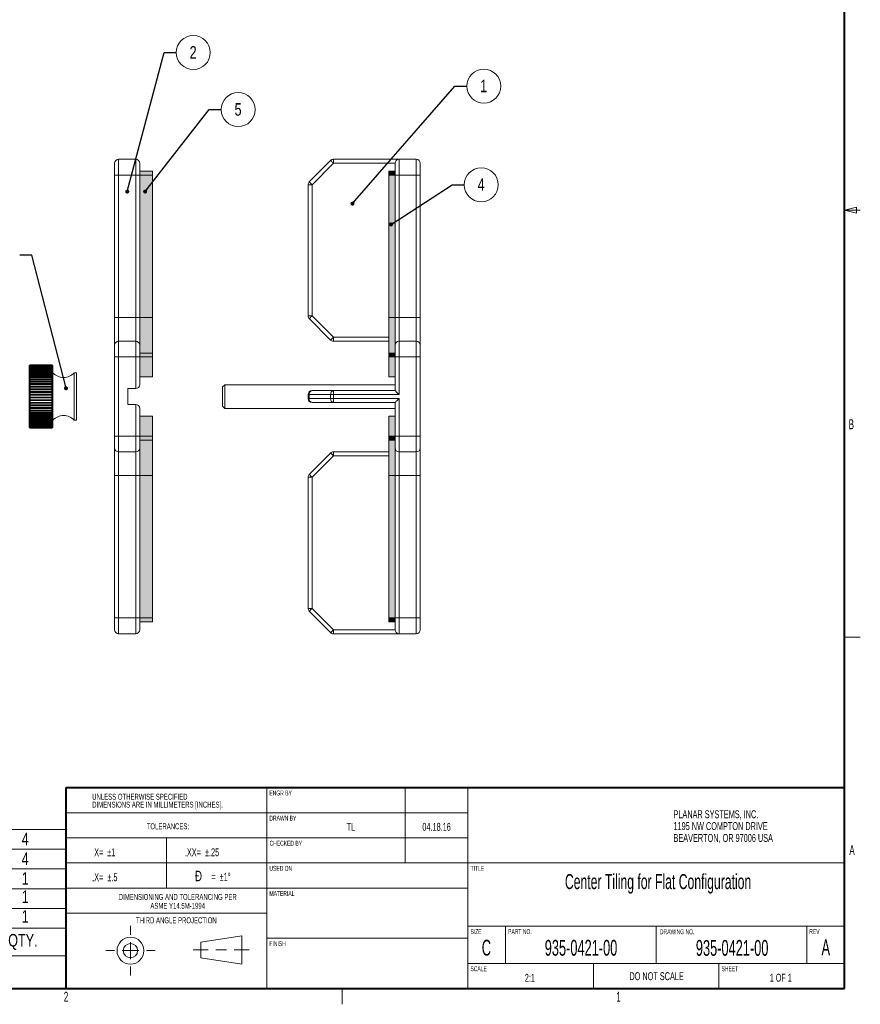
# Model space of a CAD drawing. Header units: millimetres. Extents: x 9 to 550, y 15 to 417.
# Tile 3 of 4: x 338 to 550, y 15 to 264. Entities that reach past the tile are written whole.
import ezdxf

# ---------------------------------------------------------------- set-up
doc = ezdxf.new("R2010")
doc.units = ezdxf.units.MM
doc.styles.add('SLDTEXTSTYLE0', font='TXT', dxfattribs={"width": 0.605})
doc.styles.add('SLDTEXTSTYLE1', font='TXT', dxfattribs={"width": 0.57})
doc.styles.add('SLDTEXTSTYLE2', font='TXT', dxfattribs={"width": 0.7})
doc.styles.add('SLDTEXTSTYLE3', font='TXT', dxfattribs={"width": 0.75})
doc.dimstyles.new('SLDDIMSTYLE2', dxfattribs={"dimtxt": 0.18, "dimasz": 1.016, "dimexe": 0, "dimexo": 0.0625, "dimgap": 0, "dimtad": 0, "dimtih": 1, "dimtoh": 1, "dimdec": 0, "dimrnd": 1e-09, "dimzin": 0, "dimdsep": 46, "dimtxsty": 'Standard', "dimblk1": 'DOT', "dimblk2": 'DOT', "dimsah": 1, "dimcen": 0.09, "dimadec": 0, "dimazin": 0, "dimtfac": 1.016, "dimtdec": 0, "dimtofl": 0, "dimtmove": 0, "dimatfit": 3, "dimldrblk": 'DOT', "dimfxl": 1, "dimfrac": 2, "dimtolj": 1, "dimtzin": 0, "dimarcsym": 0})

# ---------------------------------------------------------------- blocks, each defined once
blk = doc.blocks.new('SW_NOTE_0')
at = {"color": 0, "linetype": 'Continuous', "lineweight": 0, "attachment_point": 3}
for s, insert, char_height, style in [('Ð', (2.98, 3.41), 2.65, 'SLDTEXTSTYLE2'), ('=  ±1°', (10.22, 2.9), 2.117, 'SLDTEXTSTYLE1')]:
    blk.add_mtext(s, dxfattribs=dict(at, insert=insert, char_height=char_height, style=style))
blk = doc.blocks.new('SW_NOTE_1')
at = {"color": 0, "linetype": 'Continuous', "lineweight": 0, "char_height": 1.5, "attachment_point": 2, "style": 'SLDTEXTSTYLE0'}
for s, insert in [('DIMENSIONING AND TOLERANCING PER', (19.8, 1.93)), ('ASME Y14.5M-1994', (19.8, -0.32))]:
    blk.add_mtext(s, dxfattribs=dict(at, insert=insert))
blk = doc.blocks.new('SW_NOTE_2')
at = {"color": 0, "linetype": 'Continuous', "lineweight": 0, "char_height": 1.5, "attachment_point": 1, "style": 'SLDTEXTSTYLE0'}
for s, insert in [('UNLESS OTHERWISE SPECIFIED', (0, 1.93)), ('DIMENSIONS ARE IN MILLIMETERS [INCHES].', (0, -0.07))]:
    blk.add_mtext(s, dxfattribs=dict(at, insert=insert))
blk = doc.blocks.new('SW_NOTE_3')
at = {"color": 0, "linetype": 'Continuous', "lineweight": 0, "char_height": 2, "attachment_point": 1, "style": 'SLDTEXTSTYLE0'}
for s, insert in [('PLANAR SYSTEMS, INC.', (0, 2.58)), ('1195 NW COMPTON DRIVE', (0, -0.42)), ('BEAVERTON, OR 97006 USA', (0, -3.42))]:
    blk.add_mtext(s, dxfattribs=dict(at, insert=insert))
blk = doc.blocks.new('SW_TABLEANNOTATION_1')
at = {"color": 0, "linetype": 'Continuous', "lineweight": 0}
for p, q in [((0, 0), (0, -32)), ((149.74, 0), (0, 0)), ((20, 0), (20, -25)), ((53.13, 0), (53.13, -25)), ((129.74, 0), (129.74, -25)), ((149.74, -32), (149.74, 0)), ((0, -5), (149.74, -5)), ((0, -10), (149.74, -10)), ((0, -15), (149.74, -15)), ((0, -20), (149.74, -20)), ((0, -25), (149.74, -25)), ((20, -25), (20, -32)), ((53.13, -25), (53.13, -32)), ((129.74, -25), (129.74, -32)), ((0, -32), (149.74, -32))]:
    blk.add_line(p, q, dxfattribs=at)
at = {"color": 0, "linetype": 'Continuous', "lineweight": 0, "attachment_point": 1, "style": 'SLDTEXTSTYLE3'}
for s, insert, char_height in [('5', (8.83, -0.85), 3.17), ('610-0598-00', (20.5, -0.85), 3.175), ('TILING GASKET; BASK SIDE', (65.76, -0.85), 3.175), ('4', (138.56, -0.85), 3.17), ('4', (8.83, -5.85), 3.17), ('610-0597-00', (20.5, -5.85), 3.175), ('TILING GASKET; FRONT SIDE', (64.23, -5.85), 3.175), ('4', (138.56, -5.85), 3.17), ('3', (8.83, -10.85), 3.17), ('531-0255-00', (20.5, -10.85), 3.175), ('M3 Thumb Screw', (74.04, -10.85), 3.175), ('1', (138.56, -10.85), 3.17), ('2', (8.83, -15.46), 3.17), ('502-0227-00', (20.5, -15.46), 3.175), ('Tiling Hardware 2', (74, -15.46), 3.175), ('1', (138.56, -15.46), 3.17), ('1', (8.83, -20.46), 3.17), ('502-0226-00', (20.5, -20.46), 3.175), ('Tiling Hardware 1', (74, -20.46), 3.175), ('1', (138.56, -20.46), 3.17), ('ITEM NO.', (0.96, -26.46), 3.175), ('PART NUMBER', (22.44, -26.46), 3.175), ('Description', (79.97, -26.46), 3.175), ('QTY.', (135.15, -26.46), 3.175)]:
    blk.add_mtext(s, dxfattribs=dict(at, insert=insert, char_height=char_height))
blk = doc.blocks.new('SW_NOTE_5')
at = {"color": 0, "linetype": 'Continuous', "lineweight": 0}
blk.add_circle((4.3, 0), 4.3, dxfattribs=at)
at = {"color": 0, "linetype": 'Continuous', "lineweight": 0, "insert": (4.26, 1.64), "char_height": 3.17, "attachment_point": 2, "style": 'SLDTEXTSTYLE3'}
blk.add_mtext('1', dxfattribs=at)
blk = doc.blocks.new('_DOT')
at = {"color": 0, "linetype": 'ByBlock', "lineweight": -2}
blk.add_line((-0.5, 0), (-1, 0), dxfattribs=at)
at = {"color": 0, "linetype": 'ByBlock', "const_width": 0.5}
blk.add_lwpolyline([(-0.25, 0, 1), (0.25, 0, 1)], format="xyb", close=True, dxfattribs=at)
blk = doc.blocks.new('SW_NOTE_6')
at = {"color": 0, "linetype": 'Continuous', "lineweight": 0}
blk.add_circle((4.3, 0), 4.3, dxfattribs=at)
at = {"color": 0, "linetype": 'Continuous', "lineweight": 0, "insert": (4.26, 1.64), "char_height": 3.17, "attachment_point": 2, "style": 'SLDTEXTSTYLE3'}
blk.add_mtext('4', dxfattribs=at)
blk = doc.blocks.new('SW_NOTE_7')
at = {"color": 0, "linetype": 'Continuous', "lineweight": 0}
blk.add_circle((4.3, 0), 4.3, dxfattribs=at)
at = {"color": 0, "linetype": 'Continuous', "lineweight": 0, "insert": (4.26, 1.64), "char_height": 3.17, "attachment_point": 2, "style": 'SLDTEXTSTYLE3'}
blk.add_mtext('5', dxfattribs=at)
blk = doc.blocks.new('SW_NOTE_8')
at = {"color": 0, "linetype": 'Continuous', "lineweight": 0}
blk.add_circle((4.3, 0), 4.3, dxfattribs=at)
at = {"color": 0, "linetype": 'Continuous', "lineweight": 0, "insert": (4.26, 1.64), "char_height": 3.17, "attachment_point": 2, "style": 'SLDTEXTSTYLE3'}
blk.add_mtext('2', dxfattribs=at)

msp = doc.modelspace()

# ---------------------------------------------------------------- hatches: boundary and pattern name
at = {"linetype": 'Continuous'}
for points in [[(367.874, 224.777), (371.074, 224.777), (371.074, 225.777), (367.874, 225.777)], [(367.874, 188.777), (371.074, 188.777), (371.074, 224.777), (367.874, 224.777)], [(430.872, 224.777), (432.447, 224.777), (432.447, 225.777), (430.872, 225.777)], [(430.872, 188.777), (432.447, 188.777), (432.447, 224.777), (430.872, 224.777)], [(367.874, 179.777), (371.074, 179.777), (371.074, 188.777), (367.874, 188.777)], [(430.872, 179.777), (432.447, 179.777), (432.447, 188.777), (430.872, 188.777)], [(367.874, 178.777), (371.074, 178.777), (371.074, 179.777), (367.874, 179.777)], [(430.872, 178.777), (432.447, 178.777), (432.447, 179.777), (430.872, 179.777)], [(367.874, 173.777), (371.074, 173.777), (371.074, 178.777), (367.874, 178.777)], [(430.872, 173.777), (432.447, 173.777), (432.447, 178.777), (430.872, 178.777)], [(367.874, 158.777), (371.074, 158.777), (371.074, 163.777), (367.874, 163.777)], [(430.872, 158.777), (432.447, 158.777), (432.447, 163.777), (430.872, 163.777)], [(367.874, 157.777), (371.074, 157.777), (371.074, 158.777), (367.874, 158.777)], [(367.874, 148.777), (371.074, 148.777), (371.074, 157.777), (367.874, 157.777)], [(430.872, 157.777), (432.447, 157.777), (432.447, 158.777), (430.872, 158.777)], [(430.872, 148.777), (432.447, 148.777), (432.447, 157.777), (430.872, 157.777)], [(367.874, 112.777), (371.074, 112.777), (371.074, 148.777), (367.874, 148.777)], [(430.872, 112.777), (432.447, 112.777), (432.447, 148.777), (430.872, 148.777)], [(367.874, 111.777), (371.074, 111.777), (371.074, 112.777), (367.874, 112.777)], [(430.872, 111.777), (432.447, 111.777), (432.447, 112.777), (430.872, 112.777)]]:
    msp.add_hatch(color=7, dxfattribs=at).paths.add_polyline_path(points, flags=0)

# ---------------------------------------------------------------- linework, layer by layer
at = {"color": 7, "linetype": 'Continuous', "lineweight": 40}
for p, q in [((546.1, 19.05), (546.1, 412.75)), ((349.25, 19.05), (349.25, 69.85)), ((349.25, 69.85), (546.1, 69.85)), ((12.7, 19.05), (546.1, 19.05))]:
    msp.add_line(p, q, dxfattribs=at)
at = {"color": 7, "linetype": 'Continuous', "lineweight": 0}
for p, q in [((361.524, 224.777), (361.524, 227.777)), ((362.524, 228.777), (362.524, 224.777)), ((362.524, 228.777), (366.874, 228.777)), ((366.874, 224.777), (366.874, 228.777)), ((367.874, 227.777), (367.874, 224.777)), ((410.74, 223.069), (416.154, 228.484)), ((416.861, 227.777), (411.447, 222.362)), ((416.861, 228.777), (416.861, 227.777)), ((416.861, 228.777), (433.447, 228.777)), ((432.447, 227.777), (416.861, 227.777)), ((432.447, 224.777), (432.447, 227.777)), ((433.447, 228.777), (433.447, 224.777)), ((433.447, 228.777), (437.797, 228.777)), ((437.797, 224.777), (437.797, 228.777)), ((438.797, 227.777), (438.797, 224.777)), ((362.524, 224.777), (361.524, 224.777)), ((361.524, 188.777), (361.524, 224.777)), ((362.524, 224.777), (362.524, 188.777)), ((366.874, 224.777), (362.524, 224.777)), ((366.874, 188.777), (366.874, 224.777)), ((366.874, 224.777), (367.874, 224.777)), ((367.874, 225.777), (371.074, 225.777)), ((367.874, 224.777), (371.074, 224.777)), ((367.874, 224.777), (367.874, 188.777)), ((371.074, 224.777), (371.074, 225.777)), ((371.074, 188.777), (371.074, 224.777)), ((430.872, 225.777), (432.447, 225.777)), ((430.872, 224.777), (430.872, 225.777)), ((430.872, 224.777), (432.447, 224.777)), ((430.872, 188.777), (430.872, 224.777)), ((432.447, 224.777), (432.447, 225.777)), ((432.447, 224.777), (433.447, 224.777)), ((432.447, 188.777), (432.447, 224.777)), ((433.447, 224.777), (433.447, 188.777)), ((437.797, 224.777), (433.447, 224.777)), ((437.797, 188.777), (437.797, 224.777)), ((437.797, 224.777), (438.797, 224.777)), ((438.797, 224.777), (438.797, 188.777)), ((410.447, 189.191), (410.447, 222.362)), ((410.447, 222.362), (411.447, 222.362)), ((411.447, 222.362), (411.447, 189.191)), ((546.1, 215.9), (549.1, 216.65)), ((546.1, 215.9), (549.1, 215.15)), ((546.1, 215.9), (550.1, 215.9)), ((549.1, 215.15), (549.1, 216.65)), ((362.524, 188.777), (361.524, 188.777)), ((361.524, 181.777), (361.524, 188.777)), ((362.524, 188.777), (362.524, 182.777)), ((362.524, 188.777), (366.874, 188.777)), ((366.874, 182.777), (366.874, 188.777)), ((366.874, 188.777), (367.874, 188.777)), ((367.874, 188.777), (371.074, 188.777)), ((367.874, 188.777), (367.874, 181.777)), ((371.074, 179.777), (371.074, 188.777)), ((410.447, 189.191), (411.447, 189.191)), ((416.154, 183.069), (410.74, 188.484)), ((411.447, 189.191), (416.861, 183.777)), ((430.872, 188.777), (432.447, 188.777)), ((430.872, 179.777), (430.872, 188.777)), ((432.447, 188.777), (433.447, 188.777)), ((432.447, 181.777), (432.447, 188.777)), ((433.447, 188.777), (433.447, 182.777)), ((433.447, 188.777), (437.797, 188.777)), ((437.797, 182.777), (437.797, 188.777)), ((437.797, 188.777), (438.797, 188.777)), ((438.797, 188.777), (438.797, 181.777)), ((362.524, 182.777), (362.524, 178.777)), ((362.524, 182.777), (366.874, 182.777)), ((366.874, 178.777), (366.874, 182.777)), ((416.861, 182.777), (416.861, 183.777)), ((430.872, 182.777), (416.861, 182.777)), ((433.447, 182.777), (433.447, 178.777)), ((433.447, 182.777), (437.797, 182.777)), ((437.797, 178.777), (437.797, 182.777)), ((361.524, 178.777), (361.524, 181.777)), ((367.874, 181.777), (367.874, 178.777)), ((367.874, 179.777), (371.074, 179.777)), ((371.074, 178.777), (371.074, 179.777)), ((430.872, 179.777), (432.447, 179.777)), ((430.872, 178.777), (430.872, 179.777)), ((432.447, 179.777), (432.447, 181.777)), ((432.447, 178.777), (432.447, 179.777)), ((438.797, 181.777), (438.797, 178.777)), ((361.524, 158.777), (361.524, 178.777)), ((362.524, 178.777), (361.524, 178.777)), ((366.874, 178.777), (362.524, 178.777)), ((362.524, 178.777), (362.524, 158.777)), ((366.874, 170.777), (366.874, 178.777)), ((367.874, 178.777), (366.874, 178.777)), ((367.874, 178.777), (371.074, 178.777)), ((367.874, 178.777), (367.874, 171.777)), ((371.074, 173.777), (371.074, 178.777)), ((430.872, 178.777), (432.447, 178.777)), ((430.872, 173.777), (430.872, 178.777)), ((432.447, 178.777), (433.447, 178.777)), ((432.447, 170.277), (432.447, 178.777)), ((437.797, 178.777), (433.447, 178.777)), ((433.447, 178.777), (433.447, 169.277)), ((438.797, 178.777), (437.797, 178.777)), ((437.797, 158.777), (437.797, 178.777)), ((438.797, 178.777), (438.797, 158.777)), ((340.165, 176.777), (339.915, 176.527)), ((339.915, 161.027), (339.915, 176.527)), ((340.165, 176.777), (340.165, 176.776)), ((340.165, 176.776), (340.165, 176.77)), ((340.165, 176.776), (345.665, 176.776)), ((340.165, 176.77), (340.165, 176.734)), ((345.665, 176.77), (340.165, 176.77)), ((340.165, 176.734), (340.165, 176.713)), ((340.165, 176.734), (345.665, 176.734)), ((340.165, 176.713), (340.165, 176.633)), ((345.665, 176.713), (340.165, 176.713)), ((340.165, 176.633), (340.165, 176.595)), ((340.165, 176.633), (345.665, 176.633)), ((340.165, 176.595), (340.165, 176.471)), ((345.665, 176.595), (340.165, 176.595)), ((340.165, 176.471), (340.165, 176.417)), ((340.165, 176.471), (345.665, 176.471)), ((340.165, 176.417), (340.165, 176.251)), ((345.665, 176.417), (340.165, 176.417)), ((340.165, 176.251), (340.165, 176.181)), ((340.165, 176.251), (345.665, 176.251)), ((340.165, 176.181), (340.165, 175.974)), ((345.665, 176.181), (340.165, 176.181)), ((340.165, 175.998), (345.665, 175.998)), ((340.165, 175.974), (340.165, 175.889)), ((340.165, 175.974), (345.665, 175.974)), ((340.165, 175.889), (340.165, 175.642)), ((345.665, 175.889), (340.165, 175.889)), ((340.165, 175.714), (345.665, 175.714)), ((340.165, 175.642), (340.165, 175.543)), ((340.165, 175.642), (345.665, 175.642)), ((340.165, 175.543), (340.165, 175.258)), ((345.665, 175.543), (340.165, 175.543)), ((340.165, 175.377), (345.665, 175.377)), ((340.165, 175.258), (340.165, 175.145)), ((340.165, 175.258), (345.665, 175.258)), ((340.165, 175.145), (340.165, 174.825)), ((345.665, 175.145), (340.165, 175.145)), ((340.165, 174.99), (345.665, 174.99)), ((340.165, 174.825), (340.165, 174.699)), ((340.165, 174.825), (345.665, 174.825)), ((340.165, 174.699), (340.165, 174.345)), ((345.665, 174.699), (340.165, 174.699)), ((340.165, 174.555), (345.665, 174.555)), ((340.165, 174.345), (340.165, 174.207)), ((340.165, 174.345), (345.665, 174.345)), ((345.915, 176.527), (345.665, 176.777)), ((345.665, 176.776), (345.665, 176.777)), ((345.665, 176.77), (345.665, 176.776)), ((345.665, 176.734), (345.665, 176.77)), ((345.665, 176.713), (345.665, 176.734)), ((345.665, 176.633), (345.665, 176.713)), ((345.665, 176.595), (345.665, 176.633)), ((345.665, 176.471), (345.665, 176.595)), ((345.665, 176.417), (345.665, 176.471)), ((345.665, 176.251), (345.665, 176.417)), ((345.665, 176.181), (345.665, 176.251)), ((345.665, 175.974), (345.665, 176.181)), ((345.665, 175.889), (345.665, 175.974)), ((345.665, 175.642), (345.665, 175.889)), ((345.665, 175.543), (345.665, 175.642)), ((345.665, 175.258), (345.665, 175.543)), ((345.665, 175.145), (345.665, 175.258)), ((345.665, 174.825), (345.665, 175.145)), ((345.665, 174.699), (345.665, 174.825)), ((345.665, 174.345), (345.665, 174.699)), ((345.665, 174.207), (345.665, 174.345)), ((345.915, 176.527), (345.915, 170.904)), ((351.915, 174.777), (351.315, 174.777)), ((351.315, 170.424), (351.315, 174.777)), ((351.915, 170.424), (351.915, 174.777)), ((340.165, 174.207), (340.165, 173.823)), ((345.665, 174.207), (340.165, 174.207)), ((340.165, 174.076), (345.665, 174.076)), ((340.165, 173.823), (340.165, 173.675)), ((340.165, 173.823), (345.665, 173.823)), ((340.165, 173.675), (340.165, 173.263)), ((345.665, 173.675), (340.165, 173.675)), ((340.165, 173.557), (345.665, 173.557)), ((340.165, 173.263), (340.165, 173.105)), ((340.165, 173.263), (345.665, 173.263)), ((340.165, 173.105), (340.165, 172.669)), ((345.665, 173.105), (340.165, 173.105)), ((340.165, 173.002), (345.665, 173.002)), ((340.165, 172.669), (340.165, 172.502)), ((340.165, 172.669), (345.665, 172.669)), ((340.165, 172.502), (340.165, 172.045)), ((345.665, 172.502), (340.165, 172.502)), ((340.165, 172.414), (345.665, 172.414)), ((340.165, 172.045), (340.165, 171.871)), ((340.165, 172.045), (345.665, 172.045)), ((340.165, 171.871), (340.165, 171.396)), ((345.665, 171.871), (340.165, 171.871)), ((345.665, 173.823), (345.665, 174.207)), ((345.665, 173.675), (345.665, 173.823)), ((345.665, 173.263), (345.665, 173.675)), ((345.665, 173.105), (345.665, 173.263)), ((345.665, 172.669), (345.665, 173.105)), ((345.665, 172.502), (345.665, 172.669)), ((345.665, 172.045), (345.665, 172.502)), ((345.665, 171.871), (345.665, 172.045)), ((345.665, 171.396), (345.665, 171.871)), ((367.874, 173.777), (371.074, 173.777)), ((430.872, 173.777), (432.447, 173.777)), ((340.165, 171.799), (345.665, 171.799)), ((340.165, 171.396), (340.165, 171.216)), ((340.165, 171.396), (345.665, 171.396)), ((340.165, 171.216), (340.165, 170.727)), ((345.665, 171.216), (340.165, 171.216)), ((340.165, 171.161), (345.665, 171.161)), ((340.165, 170.727), (340.165, 170.543)), ((340.165, 170.727), (345.665, 170.727)), ((340.165, 170.543), (340.165, 170.044)), ((345.665, 170.543), (340.165, 170.543)), ((340.165, 170.505), (345.665, 170.505)), ((340.165, 170.044), (340.165, 169.856)), ((340.165, 170.044), (345.665, 170.044)), ((340.165, 169.856), (340.165, 169.35)), ((345.665, 169.856), (340.165, 169.856)), ((340.165, 169.835), (345.665, 169.835)), ((340.165, 169.35), (340.165, 169.161)), ((340.165, 169.35), (345.665, 169.35)), ((345.665, 171.216), (345.665, 171.396)), ((345.665, 170.727), (345.665, 171.216)), ((345.665, 170.543), (345.665, 170.727)), ((345.665, 170.044), (345.665, 170.543)), ((345.665, 169.856), (345.665, 170.044)), ((345.665, 169.35), (345.665, 169.856)), ((345.665, 169.161), (345.665, 169.35)), ((345.915, 170.904), (345.915, 161.027)), ((351.315, 162.777), (351.315, 170.424)), ((351.915, 162.777), (351.915, 170.424)), ((364.874, 170.777), (364.874, 166.777)), ((364.874, 170.777), (366.874, 170.777)), ((389.358, 171.777), (388.797, 171.216)), ((388.797, 171.216), (388.797, 166.338)), ((432.447, 171.777), (389.358, 171.777)), ((389.358, 171.777), (389.358, 165.777)), ((411.447, 170.277), (416.861, 170.277)), ((416.861, 170.277), (432.447, 170.277)), ((416.861, 169.277), (416.861, 170.277)), ((340.165, 169.161), (340.165, 168.653)), ((345.665, 169.161), (340.165, 169.161)), ((340.165, 169.158), (345.665, 169.158)), ((340.165, 168.653), (340.165, 168.463)), ((340.165, 168.653), (345.665, 168.653)), ((340.165, 168.463), (340.165, 167.956)), ((345.665, 168.463), (340.165, 168.463)), ((345.665, 167.97), (340.165, 167.97)), ((340.165, 167.956), (340.165, 167.767)), ((340.165, 167.956), (345.665, 167.956)), ((340.165, 167.767), (340.165, 167.266)), ((345.665, 167.767), (340.165, 167.767)), ((345.665, 167.297), (340.165, 167.297)), ((340.165, 167.266), (340.165, 167.08)), ((340.165, 167.266), (345.665, 167.266)), ((340.165, 167.08), (340.165, 166.587)), ((345.665, 167.08), (340.165, 167.08)), ((345.665, 168.653), (345.665, 169.161)), ((345.665, 168.463), (345.665, 168.653)), ((345.665, 167.956), (345.665, 168.463)), ((345.665, 167.767), (345.665, 167.956)), ((345.665, 167.266), (345.665, 167.767)), ((345.665, 167.08), (345.665, 167.266)), ((345.665, 166.587), (345.665, 167.08)), ((410.447, 168.277), (410.447, 169.277)), ((410.74, 169.277), (410.447, 169.277)), ((410.447, 168.277), (410.74, 168.277)), ((416.154, 169.277), (410.74, 169.277)), ((410.74, 169.277), (410.74, 168.277)), ((410.74, 168.277), (416.154, 168.277)), ((416.861, 167.277), (411.447, 167.277)), ((416.861, 169.277), (416.154, 169.277)), ((416.154, 168.277), (416.154, 169.277)), ((416.154, 168.277), (416.861, 168.277)), ((416.861, 169.277), (416.861, 168.277)), ((433.447, 169.277), (416.861, 169.277)), ((416.861, 168.277), (433.447, 168.277)), ((416.861, 167.277), (416.861, 168.277)), ((432.447, 167.277), (416.861, 167.277)), ((432.447, 158.777), (432.447, 167.277)), ((433.447, 168.277), (433.447, 158.777)), ((345.665, 166.635), (340.165, 166.635)), ((340.165, 166.587), (340.165, 166.405)), ((340.165, 166.587), (345.665, 166.587)), ((340.165, 166.405), (340.165, 165.924)), ((345.665, 166.405), (340.165, 166.405)), ((345.665, 165.99), (340.165, 165.99)), ((340.165, 165.924), (340.165, 165.748)), ((340.165, 165.924), (345.665, 165.924)), ((340.165, 165.748), (340.165, 165.284)), ((345.665, 165.748), (340.165, 165.748)), ((345.665, 165.365), (340.165, 165.365)), ((340.165, 165.284), (340.165, 165.114)), ((340.165, 165.284), (345.665, 165.284)), ((340.165, 165.114), (340.165, 164.67)), ((345.665, 165.114), (340.165, 165.114)), ((345.665, 164.767), (340.165, 164.767)), ((340.165, 164.67), (340.165, 164.508)), ((340.165, 164.67), (345.665, 164.67)), ((340.165, 164.508), (340.165, 164.087)), ((345.665, 164.508), (340.165, 164.508)), ((345.665, 166.405), (345.665, 166.587)), ((345.665, 165.924), (345.665, 166.405)), ((345.665, 165.748), (345.665, 165.924)), ((345.665, 165.284), (345.665, 165.748)), ((345.665, 165.114), (345.665, 165.284)), ((345.665, 164.67), (345.665, 165.114)), ((345.665, 164.508), (345.665, 164.67)), ((345.665, 164.087), (345.665, 164.508)), ((364.874, 166.777), (366.874, 166.777)), ((366.874, 158.777), (366.874, 166.777)), ((367.874, 165.777), (367.874, 158.777)), ((388.797, 166.338), (389.358, 165.777)), ((389.358, 165.777), (432.447, 165.777)), ((345.665, 164.199), (340.165, 164.199)), ((340.165, 164.087), (340.165, 163.935)), ((340.165, 164.087), (345.665, 164.087)), ((340.165, 163.935), (340.165, 163.54)), ((345.665, 163.935), (340.165, 163.935)), ((345.665, 163.666), (340.165, 163.666)), ((340.165, 163.54), (340.165, 163.398)), ((340.165, 163.54), (345.665, 163.54)), ((340.165, 163.398), (340.165, 163.033)), ((345.665, 163.398), (340.165, 163.398)), ((345.665, 163.172), (340.165, 163.172)), ((340.165, 163.033), (340.165, 162.902)), ((340.165, 163.033), (345.665, 163.033)), ((340.165, 162.902), (340.165, 162.569)), ((345.665, 162.902), (340.165, 162.902)), ((345.665, 162.721), (340.165, 162.721)), ((340.165, 162.569), (340.165, 162.451)), ((340.165, 162.569), (345.665, 162.569)), ((340.165, 162.451), (340.165, 162.153)), ((345.665, 162.451), (340.165, 162.451)), ((345.665, 162.315), (340.165, 162.315)), ((340.165, 162.153), (340.165, 162.048)), ((340.165, 162.153), (345.665, 162.153)), ((340.165, 162.048), (340.165, 161.787)), ((345.665, 162.048), (340.165, 162.048)), ((345.665, 161.959), (340.165, 161.959)), ((345.665, 163.935), (345.665, 164.087)), ((345.665, 163.54), (345.665, 163.935)), ((345.665, 163.398), (345.665, 163.54)), ((345.665, 163.033), (345.665, 163.398)), ((345.665, 162.902), (345.665, 163.033)), ((345.665, 162.569), (345.665, 162.902)), ((345.665, 162.451), (345.665, 162.569)), ((345.665, 162.153), (345.665, 162.451)), ((345.665, 162.048), (345.665, 162.153)), ((345.665, 161.787), (345.665, 162.048)), ((351.315, 162.777), (351.915, 162.777)), ((367.874, 163.777), (371.074, 163.777)), ((371.074, 158.777), (371.074, 163.777)), ((430.872, 158.777), (430.872, 163.777)), ((430.872, 163.777), (432.447, 163.777)), ((339.915, 161.027), (340.165, 160.777)), ((340.165, 161.787), (340.165, 161.697)), ((340.165, 161.787), (345.665, 161.787)), ((340.165, 161.697), (340.165, 161.475)), ((345.665, 161.697), (340.165, 161.697)), ((345.665, 161.655), (340.165, 161.655)), ((340.165, 161.475), (340.165, 161.399)), ((340.165, 161.475), (345.665, 161.475)), ((340.165, 161.399), (340.165, 161.218)), ((345.665, 161.399), (340.165, 161.399)), ((340.165, 161.218), (340.165, 161.158)), ((340.165, 161.218), (345.665, 161.218)), ((340.165, 161.158), (340.165, 161.018)), ((345.665, 161.158), (340.165, 161.158)), ((340.165, 161.018), (340.165, 160.974)), ((340.165, 161.018), (345.665, 161.018)), ((340.165, 160.974), (340.165, 160.878)), ((345.665, 160.974), (340.165, 160.974)), ((340.165, 160.878), (340.165, 160.85)), ((340.165, 160.878), (345.665, 160.878)), ((340.165, 160.85), (340.165, 160.797)), ((345.665, 160.85), (340.165, 160.85)), ((340.165, 160.797), (340.165, 160.786)), ((340.165, 160.797), (345.665, 160.797)), ((340.165, 160.786), (340.165, 160.777)), ((345.665, 160.786), (340.165, 160.786)), ((340.165, 160.778), (345.665, 160.778)), ((345.665, 161.697), (345.665, 161.787)), ((345.665, 161.475), (345.665, 161.697)), ((345.665, 161.399), (345.665, 161.475)), ((345.665, 161.218), (345.665, 161.399)), ((345.665, 161.158), (345.665, 161.218)), ((345.665, 161.018), (345.665, 161.158)), ((345.665, 160.777), (345.915, 161.027)), ((345.665, 160.974), (345.665, 161.018)), ((345.665, 160.878), (345.665, 160.974)), ((345.665, 160.85), (345.665, 160.878)), ((345.665, 160.797), (345.665, 160.85)), ((345.665, 160.786), (345.665, 160.797)), ((345.665, 160.777), (345.665, 160.786)), ((361.524, 155.777), (361.524, 158.777)), ((362.524, 158.777), (361.524, 158.777)), ((362.524, 158.777), (366.874, 158.777)), ((362.524, 158.777), (362.524, 154.777)), ((366.874, 158.777), (367.874, 158.777)), ((366.874, 154.777), (366.874, 158.777)), ((367.874, 158.777), (371.074, 158.777)), ((367.874, 158.777), (367.874, 155.777)), ((367.874, 157.777), (371.074, 157.777)), ((371.074, 157.777), (371.074, 158.777)), ((371.074, 148.777), (371.074, 157.777)), ((430.872, 158.777), (432.447, 158.777)), ((430.872, 157.777), (430.872, 158.777)), ((430.872, 157.777), (432.447, 157.777)), ((430.872, 148.777), (430.872, 157.777)), ((432.447, 155.777), (432.447, 158.777)), ((433.447, 158.777), (432.447, 158.777)), ((433.447, 158.777), (433.447, 154.777)), ((433.447, 158.777), (437.797, 158.777)), ((438.797, 158.777), (437.797, 158.777)), ((437.797, 154.777), (437.797, 158.777)), ((438.797, 158.777), (438.797, 155.777)), ((361.524, 148.777), (361.524, 155.777)), ((366.874, 154.777), (362.524, 154.777)), ((362.524, 154.777), (362.524, 148.777)), ((366.874, 148.777), (366.874, 154.777)), ((367.874, 155.777), (367.874, 148.777)), ((410.74, 149.069), (416.154, 154.484)), ((416.861, 154.777), (430.872, 154.777)), ((416.861, 154.777), (416.861, 153.777)), ((432.447, 148.777), (432.447, 155.777)), ((437.797, 154.777), (433.447, 154.777)), ((433.447, 154.777), (433.447, 148.777)), ((437.797, 148.777), (437.797, 154.777)), ((438.797, 155.777), (438.797, 148.777)), ((416.861, 153.777), (411.447, 148.362)), ((361.524, 148.777), (362.524, 148.777)), ((361.524, 112.777), (361.524, 148.777)), ((366.874, 148.777), (362.524, 148.777)), ((362.524, 148.777), (362.524, 112.777)), ((367.874, 148.777), (366.874, 148.777)), ((366.874, 112.777), (366.874, 148.777)), ((367.874, 148.777), (371.074, 148.777)), ((367.874, 148.777), (367.874, 112.777)), ((371.074, 112.777), (371.074, 148.777)), ((410.447, 115.191), (410.447, 148.362)), ((410.447, 148.362), (411.447, 148.362)), ((411.447, 148.362), (411.447, 115.191)), ((430.872, 148.777), (432.447, 148.777)), ((430.872, 112.777), (430.872, 148.777)), ((433.447, 148.777), (432.447, 148.777)), ((432.447, 112.777), (432.447, 148.777)), ((437.797, 148.777), (433.447, 148.777)), ((433.447, 148.777), (433.447, 112.777)), ((438.797, 148.777), (437.797, 148.777)), ((437.797, 112.777), (437.797, 148.777)), ((438.797, 148.777), (438.797, 112.777)), ((410.447, 115.191), (411.447, 115.191)), ((411.447, 115.191), (416.861, 109.777)), ((361.524, 112.777), (362.524, 112.777)), ((361.524, 109.777), (361.524, 112.777)), ((362.524, 112.777), (366.874, 112.777)), ((362.524, 112.777), (362.524, 108.777)), ((367.874, 112.777), (366.874, 112.777)), ((366.874, 108.777), (366.874, 112.777)), ((367.874, 112.777), (371.074, 112.777)), ((367.874, 112.777), (367.874, 109.777)), ((371.074, 111.777), (371.074, 112.777)), ((416.154, 109.069), (410.74, 114.484)), ((430.872, 112.777), (432.447, 112.777)), ((430.872, 111.777), (430.872, 112.777)), ((433.447, 112.777), (432.447, 112.777)), ((432.447, 109.777), (432.447, 112.777)), ((433.447, 112.777), (437.797, 112.777)), ((433.447, 112.777), (433.447, 108.777)), ((438.797, 112.777), (437.797, 112.777)), ((437.797, 108.777), (437.797, 112.777)), ((438.797, 112.777), (438.797, 109.777)), ((367.874, 111.777), (371.074, 111.777)), ((416.861, 109.777), (432.447, 109.777)), ((416.861, 108.777), (416.861, 109.777)), ((430.872, 111.777), (432.447, 111.777)), ((366.874, 108.777), (362.524, 108.777)), ((433.447, 108.777), (416.861, 108.777)), ((437.797, 108.777), (433.447, 108.777)), ((546.1, 107.95), (550.1, 107.95)), ((400.05, 69.85), (400.05, 19.05)), ((434.975, 69.85), (434.975, 50.8)), ((450.85, 69.85), (450.85, 19.05)), ((400.05, 63.5), (349.25, 63.5)), ((450.85, 63.5), (400.05, 63.5)), ((400.05, 57.15), (349.25, 57.15)), ((374.65, 57.15), (374.65, 44.45)), ((450.85, 57.15), (400.05, 57.15)), ((400.05, 50.8), (349.25, 50.8)), ((450.85, 50.8), (400.05, 50.8)), ((450.85, 50.8), (546.1, 50.8)), ((349.25, 44.45), (400.05, 44.45)), ((450.85, 44.45), (400.05, 44.45)), ((400.05, 38.1), (349.25, 38.1)), ((365.541, 34.867), (365.541, 32.657)), ((450.85, 34.798), (546.1, 34.798)), ((460.375, 34.798), (460.375, 25.4)), ((498.475, 34.798), (498.475, 25.4)), ((536.575, 25.4), (536.575, 34.798)), ((365.541, 30.752), (365.541, 26.485)), ((383.331, 30.732), (393.676, 32.371)), ((383.331, 26.846), (383.331, 30.732)), ((393.676, 32.371), (393.676, 25.208)), ((450.85, 31.75), (400.05, 31.75)), ((361.502, 28.618), (359.292, 28.618)), ((367.674, 28.618), (363.407, 28.618)), ((369.579, 28.618), (371.789, 28.618)), ((381.408, 28.789), (385.218, 28.789)), ((387.123, 28.789), (389.847, 28.789)), ((391.752, 28.789), (395.562, 28.789)), ((393.676, 25.208), (383.331, 26.846)), ((450.85, 25.4), (546.1, 25.4)), ((482.6, 25.4), (482.6, 19.05)), ((514.35, 25.4), (514.35, 19.05)), ((365.541, 24.58), (365.541, 22.37)), ((419.1, 19.05), (419.1, 15.05))]:
    msp.add_line(p, q, dxfattribs=at)
at = {"color": 8, "linetype": 'Continuous', "lineweight": 0}
for p, q in [((416.861, 183.777), (430.872, 183.777)), ((430.872, 153.777), (416.861, 153.777))]:
    msp.add_line(p, q, dxfattribs=at)
at = {"color": 7, "linetype": 'Continuous', "lineweight": 15}
msp.add_line((349.208, 27.298), (199.65, 27.298), dxfattribs=at)
at = {"color": 7, "linetype": 'Continuous', "lineweight": 0, "flags": 128}
for points in [[(416.154, 228.484), (416.168, 228.47), (416.208, 228.43), (416.273, 228.365), (416.361, 228.277), (416.468, 228.169), (416.591, 228.047), (416.723, 227.915), (416.861, 227.777)], [(410.74, 223.069), (410.754, 223.056), (410.794, 223.016), (410.859, 222.95), (410.947, 222.862), (411.054, 222.755), (411.176, 222.633), (411.309, 222.5), (411.447, 222.362)], [(410.74, 188.484), (410.754, 188.497), (410.794, 188.538), (410.859, 188.603), (410.947, 188.691), (411.054, 188.798), (411.176, 188.92), (411.309, 189.053), (411.447, 189.191)], [(416.154, 183.069), (416.168, 183.083), (416.208, 183.123), (416.273, 183.189), (416.361, 183.277), (416.468, 183.384), (416.591, 183.506), (416.723, 183.639), (416.861, 183.777)], [(432.447, 170.277), (432.466, 170.257), (432.523, 170.2), (432.616, 170.108), (432.74, 169.984), (432.891, 169.832), (433.064, 169.659), (433.252, 169.472), (433.447, 169.277)], [(433.447, 168.277), (433.252, 168.081), (433.064, 167.894), (432.891, 167.721), (432.74, 167.569), (432.616, 167.445), (432.523, 167.353), (432.466, 167.296), (432.447, 167.277)], [(416.154, 154.484), (416.168, 154.47), (416.208, 154.43), (416.273, 154.365), (416.361, 154.277), (416.468, 154.169), (416.591, 154.047), (416.723, 153.915), (416.861, 153.777)], [(410.74, 149.069), (410.754, 149.056), (410.794, 149.016), (410.859, 148.95), (410.947, 148.862), (411.054, 148.755), (411.176, 148.633), (411.309, 148.5), (411.447, 148.362)], [(410.74, 114.484), (410.754, 114.497), (410.794, 114.538), (410.859, 114.603), (410.947, 114.691), (411.054, 114.798), (411.176, 114.92), (411.309, 115.053), (411.447, 115.191)], [(416.154, 109.069), (416.168, 109.083), (416.208, 109.123), (416.273, 109.189), (416.361, 109.277), (416.468, 109.384), (416.591, 109.506), (416.723, 109.639), (416.861, 109.777)]]:
    msp.add_lwpolyline(points, dxfattribs=at)
at = {"color": 7, "linetype": 'Continuous', "lineweight": 0}
for radius in [3.4, 1.81]:
    msp.add_circle((365.541, 28.618), radius, dxfattribs=at)
for centre, radius, start, end in [((362.524, 227.777), 1, 90, 180), ((366.874, 227.777), 1, 0, 90), ((416.861, 227.777), 1, 90, 135), ((433.447, 227.777), 1, 90, 180), ((437.797, 227.777), 1, 0, 90), ((411.447, 222.362), 1, 135, 180), ((411.447, 189.191), 1, 180, 225), ((362.524, 181.777), 1, 90, 180), ((366.874, 181.777), 1, 0, 90), ((416.861, 183.777), 1, 225, 270), ((433.447, 181.777), 1, 90, 180), ((437.797, 181.777), 1, 0, 90), ((348.615, 177.214), 3.638, 222.07502, 317.92498), ((366.874, 171.777), 1, 270, 0), ((411.447, 169.277), 1, 90, 180), ((411.624, 169.402), 0.893, 101.42175, 188.04933), ((417.038, 169.402), 0.893, 101.42192, 188.04931), ((411.447, 168.277), 1, 180, 270), ((411.624, 168.152), 0.893, 171.95067, 258.57825), ((417.038, 168.152), 0.893, 171.95069, 258.57808), ((366.874, 165.777), 1, 0, 90), ((348.615, 160.339), 3.638, 42.07502, 137.92498), ((362.524, 155.777), 1, 180, 270), ((366.874, 155.777), 1, 270, 0), ((416.861, 153.777), 1, 90, 135), ((433.447, 155.777), 1, 180, 270), ((437.797, 155.777), 1, 270, 0), ((411.447, 148.362), 1, 135, 180), ((411.447, 115.191), 1, 180, 225), ((362.524, 109.777), 1, 180, 270), ((366.874, 109.777), 1, 270, 0), ((433.447, 109.777), 1, 180, 270), ((437.797, 109.777), 1, 270, 0), ((416.861, 109.777), 1, 225, 270)]:
    msp.add_arc(centre, radius, start, end, dxfattribs=at)

# ---------------------------------------------------------------- block references
for name, p in [('SW_NOTE_8', (377.126, 255.778)), ('SW_NOTE_5', (450.586, 247.286)), ('SW_NOTE_7', (388.485, 241.341)), ('SW_NOTE_6', (449.95, 222.339)), ('SW_NOTE_2', (355.85, 66.373)), ('SW_NOTE_3', (502.862, 61.546)), ('SW_TABLEANNOTATION_1', (199.471, 59.298)), ('SW_NOTE_0', (380.651, 45.421)), ('SW_NOTE_1', (357.685, 41.029))]:
    msp.add_blockref(name, p, dxfattribs=at)

# ---------------------------------------------------------------- texts
for s, insert, char_height, attachment_point, style in [('B', (547.827, 163.017), 2.5, 2, 'SLDTEXTSTYLE0'), ('ENGR BY', (400.665, 69.122), 1.25, 1, 'SLDTEXTSTYLE0'), ('DRAWN BY', (400.667, 62.768), 1.25, 1, 'SLDTEXTSTYLE0'), ('TOLERANCES:', (374.999, 60.831), 1.5, 2, 'SLDTEXTSTYLE0'), ('TL', (421.281, 60.931), 2, 2, 'SLDTEXTSTYLE0'), ('04.18.16', (442.949, 60.937), 2, 2, 'SLDTEXTSTYLE0'), ('CHECKED BY', (400.716, 56.418), 1.25, 1, 'SLDTEXTSTYLE0'), ('A', (548.005, 55.313), 2.5, 2, 'SLDTEXTSTYLE0'), ('X=  ±1', (356.368, 54.515), 2, 1, 'SLDTEXTSTYLE1'), ('.XX=  ±.25', (379.293, 54.5), 2, 1, 'SLDTEXTSTYLE0'), ('USED ON', (400.666, 50.068), 1.25, 1, 'SLDTEXTSTYLE0'), ('TITLE', (451.562, 50.068), 1.25, 1, 'SLDTEXTSTYLE0'), ('.X=  ±.5', (355.85, 48.195), 2, 1, 'SLDTEXTSTYLE0'), ('Center Tiling for Flat Configuration', (498.96, 47.995), 3.81, 2, 'SLDTEXTSTYLE0'), ('MATERIAL', (400.675, 43.718), 1.25, 1, 'SLDTEXTSTYLE0'), ('THIRD ANGLE PROJECTION', (377.138, 37.047), 1.5, 2, 'SLDTEXTSTYLE0'), ('SIZE', (451.523, 34.067), 1.25, 1, 'SLDTEXTSTYLE0'), ('PART NO.', (461.035, 34.07), 1.25, 1, 'SLDTEXTSTYLE0'), ('DRAWING NO.', (499.432, 34.029), 1.25, 1, 'SLDTEXTSTYLE0'), ('REV', (537.191, 34.067), 1.25, 1, 'SLDTEXTSTYLE0'), ('FINISH', (400.659, 31.019), 1.25, 1, 'SLDTEXTSTYLE0'), ('C', (455.546, 31.367), 4, 2, 'SLDTEXTSTYLE0'), ('935-0421-00', (479.472, 31.349), 4, 2, 'SLDTEXTSTYLE0'), ('935-0421-00', (517.69, 31.317), 4, 2, 'SLDTEXTSTYLE0'), ('A', (541.371, 31.453), 4, 2, 'SLDTEXTSTYLE0'), ('SCALE', (451.522, 24.67), 1.25, 1, 'SLDTEXTSTYLE0'), ('2:1', (466.542, 22.753), 2, 2, 'SLDTEXTSTYLE0'), ('DO NOT SCALE', (498.591, 23.164), 2, 2, 'SLDTEXTSTYLE0'), ('SHEET', (515.021, 24.671), 1.25, 1, 'SLDTEXTSTYLE0'), ('1 OF 1', (529.978, 22.78), 2, 2, 'SLDTEXTSTYLE1'), ('2', (349.245, 18.208), 2.5, 2, 'SLDTEXTSTYLE0'), ('1', (488.972, 18.215), 2.5, 2, 'SLDTEXTSTYLE0')]:
    msp.add_mtext(s, dxfattribs=dict(at, insert=insert, char_height=char_height, attachment_point=attachment_point, style=style))

# ---------------------------------------------------------------- leaders
for points in [[(364.712, 220.613), (374.078, 255.778), (377.126, 255.778)], [(421.682, 217.571), (447.538, 247.286), (450.586, 247.286)], [(369.248, 220.613), (385.437, 241.341), (388.485, 241.341)], [(431.427, 212.31), (446.902, 222.339), (449.95, 222.339)], [(349.251, 170.859), (340.572, 204.504), (337.524, 204.504)]]:
    msp.add_leader(points, dimstyle='SLDDIMSTYLE2', dxfattribs=at)

doc.saveas('drawing.dxf')
